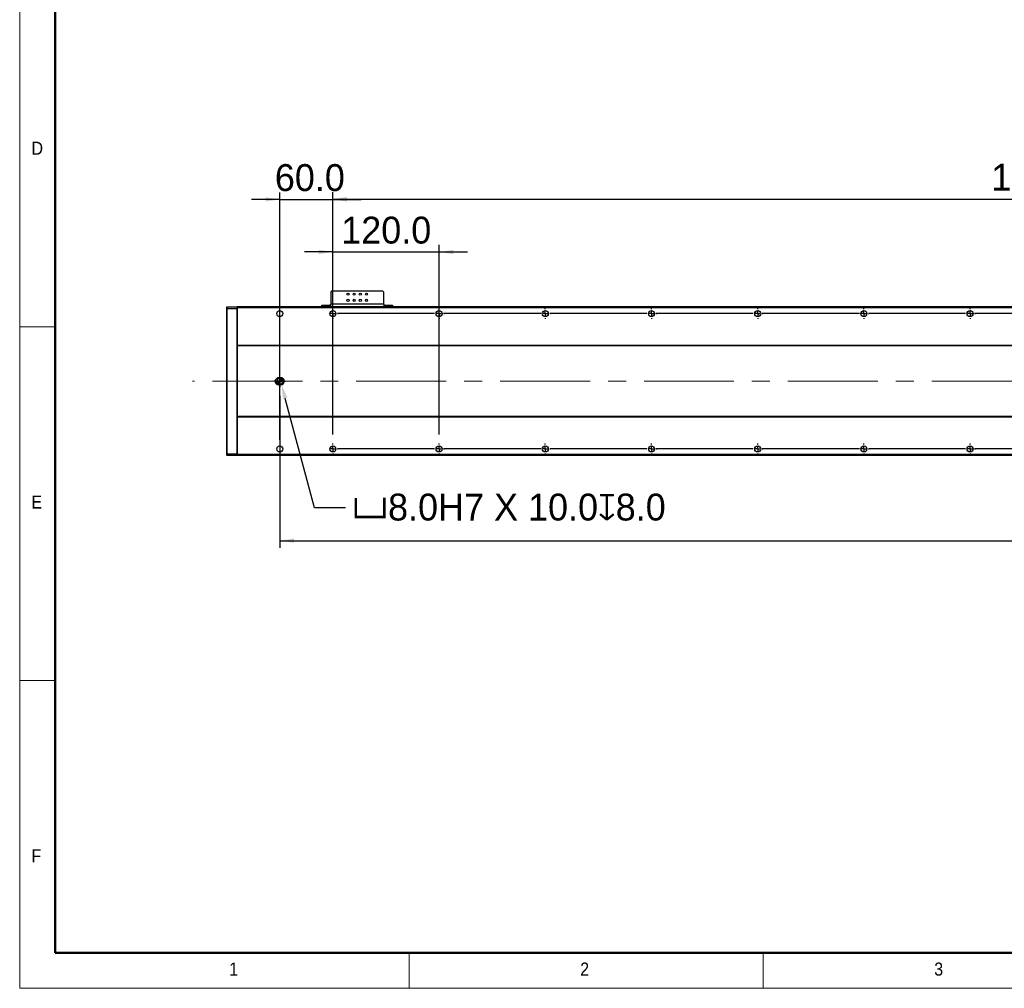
# Model space of a CAD drawing. Header units: millimetres. Extents: x 40 to 3320, y 40 to 2336.
# Tile 1 of 8: x 40 to 1153, y 40 to 1135. Entities that reach past the tile are written whole.
import ezdxf

# ---------------------------------------------------------------- set-up
doc = ezdxf.new("R2010")
doc.units = ezdxf.units.MM
doc.header["$LTSCALE"] = 8
doc.header["$PDSIZE"] = -1
doc.linetypes.add('CENTERX2', pattern=[20.32, 12.7, -2.54, 2.54, -2.54])
doc.layers.add('DIMNS', color=7, linetype='Continuous')
doc.styles.add('SLDTEXTSTYLE0', font='Gothic.ttf', dxfattribs={"width": 0.913})
doc.styles.add('SLDTEXTSTYLE7', font='txt')
doc.dimstyles.new('SLDDIMSTYLE0', dxfattribs={"dimtxt": 30.4, "dimasz": 16, "dimexe": 0, "dimexo": 0.0625, "dimgap": 7.6, "dimtad": 2, "dimdec": 1, "dimrnd": 1e-09, "dimzin": 4, "dimdsep": 46, "dimtxsty": 'SLDTEXTSTYLE7', "dimsah": 1, "dimcen": 0.09, "dimadec": 0, "dimazin": 1, "dimtfac": 1, "dimtdec": 1, "dimtmove": 0, "dimatfit": 0, "dimfxl": 0, "dimfrac": 2, "dimtolj": 1, "dimtzin": 12, "dimarcsym": 0})
doc.dimstyles.new('SLDDIMSTYLE5', dxfattribs={"dimtxt": 30.4, "dimasz": 16, "dimexe": 0, "dimexo": 0.0625, "dimgap": 7.6, "dimtad": 2, "dimdec": 1, "dimrnd": 1e-09, "dimzin": 4, "dimdsep": 46, "dimtxsty": 'SLDTEXTSTYLE7', "dimsah": 1, "dimcen": 0.09, "dimadec": 0, "dimazin": 1, "dimtfac": 1, "dimtdec": 1, "dimtofl": 0, "dimtmove": 0, "dimatfit": 3, "dimfxl": 0, "dimfrac": 2, "dimtolj": 1, "dimtzin": 12, "dimarcsym": 0})
doc.dimstyles.new('SLDDIMSTYLE8', dxfattribs={"dimtxt": 30.4, "dimasz": 16, "dimexe": 0, "dimexo": 0.0625, "dimgap": 7.6, "dimtad": 0, "dimtih": 1, "dimtoh": 1, "dimdec": 1, "dimrnd": 1e-09, "dimzin": 4, "dimdsep": 46, "dimtxsty": 'SLDTEXTSTYLE7', "dimsah": 1, "dimcen": 0, "dimadec": 0, "dimazin": 1, "dimtfac": 1, "dimtdec": 1, "dimtofl": 0, "dimtmove": 0, "dimatfit": 3, "dimfxl": 0, "dimfrac": 2, "dimtolj": 1, "dimtzin": 12, "dimarcsym": 0})

# ---------------------------------------------------------------- blocks, each defined once
blk = doc.blocks.new('_D_19')
at = {"layer": 'DIMNS'}
for p, q in [((393.9, 666), (393.9, 940.3)), ((2313.9, 666), (2313.9, 940.3)), ((393.9, 932.3), (2313.9, 932.3))]:
    blk.add_line(p, q, dxfattribs=at)
for points in [[(393.9, 932.3), (409.9, 929.9), (409.9, 934.7)], [(2313.9, 932.3), (2297.9, 934.7), (2297.9, 929.9)]]:
    blk.add_solid(points, dxfattribs=at)
at = {"layer": 'DIMNS', "char_height": 30.4, "attachment_point": 1, "style": 'SLDTEXTSTYLE7'}
for s, insert in [('1920.0', (1137.9, 972.2)), ('=16×120.0(PITCH)', (1256.7, 972.2))]:
    blk.add_mtext(s, dxfattribs=dict(at, insert=insert))
blk = doc.blocks.new('_D_21')
at = {"layer": 'DIMNS'}
for p, q in [((2373.9, 716.2), (2373.9, 538.1)), ((333.9, 709.7), (333.9, 538.1)), ((333.9, 546.1), (2373.9, 546.1))]:
    blk.add_line(p, q, dxfattribs=at)
for points in [[(333.9, 546.1), (349.9, 543.7), (349.9, 548.5)], [(2373.9, 546.1), (2357.9, 548.5), (2357.9, 543.7)]]:
    blk.add_solid(points, dxfattribs=at)
at = {"layer": 'DIMNS', "insert": (1277, 585.9), "char_height": 30.4, "attachment_point": 1, "style": 'SLDTEXTSTYLE7'}
blk.add_mtext('2040.0', dxfattribs=at)
blk = doc.blocks.new('_D_24')
at = {"layer": 'DIMNS'}
for p, q in [((333.9, 660), (333.9, 939.9)), ((393.9, 666), (393.9, 939.9)), ((333.9, 931.9), (301.9, 931.9)), ((333.9, 931.9), (393.9, 931.9)), ((393.9, 931.9), (425.9, 931.9))]:
    blk.add_line(p, q, dxfattribs=at)
for points in [[(333.9, 931.9), (317.9, 934.3), (317.9, 929.5)], [(393.9, 931.9), (409.9, 929.5), (409.9, 934.3)]]:
    blk.add_solid(points, dxfattribs=at)
at = {"layer": 'DIMNS', "insert": (328.3, 971.8), "char_height": 30.4, "attachment_point": 1, "style": 'SLDTEXTSTYLE7'}
blk.add_mtext('60.0', dxfattribs=at)
blk = doc.blocks.new('_D_26')
at = {"layer": 'DIMNS'}
for p, q in [((393.9, 666), (393.9, 880.5)), ((513.9, 666), (513.9, 880.5)), ((393.9, 872.5), (361.9, 872.5)), ((393.9, 872.5), (513.9, 872.5)), ((513.9, 872.5), (545.9, 872.5))]:
    blk.add_line(p, q, dxfattribs=at)
for points in [[(393.9, 872.5), (377.9, 874.9), (377.9, 870.1)], [(513.9, 872.5), (529.9, 870.1), (529.9, 874.9)]]:
    blk.add_solid(points, dxfattribs=at)
at = {"layer": 'DIMNS', "insert": (403.3, 912.4), "char_height": 30.4, "attachment_point": 1, "style": 'SLDTEXTSTYLE7'}
blk.add_mtext('120.0', dxfattribs=at)
blk = doc.blocks.new('_D_27')
at = {"layer": 'Defpoints', "color": 0}
for p in [(334.9, 726.4), (335.9, 722.5)]:
    blk.add_point(p, dxfattribs=at)
at = {"layer": 'DIMNS', "color": 0, "lineweight": -2}
for p, q in [((373.2, 583.4), (340.1, 707)), ((408.1, 583.4), (373.2, 583.4))]:
    blk.add_line(p, q, dxfattribs=at)
at = {"layer": 'DIMNS', "color": 0}
blk.add_solid([(342.6, 707.7), (337.5, 706.3), (335.9, 722.5)], dxfattribs=at)
at = {"layer": 'DIMNS', "color": 0, "insert": (415.7, 599.3), "char_height": 30.4, "attachment_point": 1, "style": 'SLDTEXTSTYLE7'}
blk.add_mtext('\\A1;{\\fGDT|b0|i0|c134|p2;v}8.0H7 X 10.0{\\fGDT|b0|i0|c134|p2;x}8.0', dxfattribs=at)
blk = doc.blocks.new('SW_CENTERMARKSYMBOL_0')
at = {"layer": 'DIMNS', "color": 0}
for p, q in [((-5.08, 0), (-6.54, 0)), ((0, 0), (-2.54, 0)), ((0, 5.08), (0, 6.54)), ((0, 0), (0, 2.54)), ((0, 0), (0, -2.54)), ((0, 0), (2.54, 0)), ((5.08, 0), (6.54, 0)), ((0, -5.08), (0, -6.54))]:
    blk.add_line(p, q, dxfattribs=at)
blk = doc.blocks.new('SW_CENTERMARKSYMBOL_1')
at = {"layer": 'DIMNS', "color": 0}
for p, q in [((0, 0), (-2.54, 0)), ((0, 5.08), (0, 5.94)), ((0, 0), (0, 2.54)), ((0, 0), (0, -2.54)), ((0, 0), (2.54, 0)), ((5.08, 0), (5.94, 0)), ((114.92, 0), (5.08, 0)), ((114.92, 0), (114.06, 0)), ((120, 0), (117.46, 0)), ((120, 0), (117.46, 0)), ((120, 5.08), (120, 5.94)), ((120, 0), (120, 2.54)), ((120, 0), (120, 2.54)), ((120, 0), (120, -2.54)), ((120, 0), (122.54, 0)), ((120, 0), (120, -2.54)), ((120, 0), (122.54, 0)), ((125.08, 0), (125.94, 0)), ((234.92, 0), (125.08, 0)), ((234.92, 0), (234.06, 0)), ((240, 0), (237.46, 0)), ((240, 0), (237.46, 0)), ((240, 0), (237.46, 0)), ((240, 5.08), (240, 5.94)), ((240, 0), (240, 2.54)), ((240, 0), (240, 2.54)), ((240, 0), (240, 2.54)), ((240, 0), (240, -2.54)), ((240, 0), (242.54, 0)), ((240, 0), (240, -2.54)), ((240, 0), (242.54, 0)), ((240, 0), (240, -2.54)), ((240, 0), (242.54, 0)), ((245.08, 0), (245.94, 0)), ((354.92, 0), (245.08, 0)), ((354.92, 0), (354.06, 0)), ((360, 0), (357.46, 0)), ((360, 0), (357.46, 0)), ((360, 0), (357.46, 0)), ((360, 0), (357.46, 0)), ((360, 5.08), (360, 5.94)), ((360, 0), (360, 2.54)), ((360, 0), (360, 2.54)), ((360, 0), (360, 2.54)), ((360, 0), (360, 2.54)), ((360, 0), (360, -2.54)), ((360, 0), (362.54, 0)), ((360, 0), (360, -2.54)), ((360, 0), (362.54, 0)), ((360, 0), (360, -2.54)), ((360, 0), (362.54, 0)), ((360, 0), (360, -2.54)), ((360, 0), (362.54, 0)), ((365.08, 0), (365.94, 0)), ((474.92, 0), (365.08, 0)), ((474.92, 0), (474.06, 0)), ((480, 0), (477.46, 0)), ((480, 0), (477.46, 0)), ((480, 0), (477.46, 0)), ((480, 0), (477.46, 0)), ((480, 0), (477.46, 0)), ((480, 5.08), (480, 5.94)), ((480, 0), (480, 2.54)), ((480, 0), (480, 2.54)), ((480, 0), (480, 2.54)), ((480, 0), (480, 2.54)), ((480, 0), (480, 2.54)), ((480, 0), (480, -2.54)), ((480, 0), (482.54, 0)), ((480, 0), (480, -2.54)), ((480, 0), (482.54, 0)), ((480, 0), (480, -2.54)), ((480, 0), (482.54, 0)), ((480, 0), (480, -2.54)), ((480, 0), (482.54, 0)), ((480, 0), (480, -2.54)), ((480, 0), (482.54, 0)), ((485.08, 0), (485.94, 0)), ((594.92, 0), (485.08, 0)), ((594.92, 0), (594.06, 0)), ((600, 0), (597.46, 0)), ((600, 0), (597.46, 0)), ((600, 0), (597.46, 0)), ((600, 0), (597.46, 0)), ((600, 0), (597.46, 0)), ((600, 0), (597.46, 0)), ((600, 5.08), (600, 5.94)), ((600, 0), (600, 2.54)), ((600, 0), (600, 2.54)), ((600, 0), (600, 2.54)), ((600, 0), (600, 2.54)), ((600, 0), (600, 2.54)), ((600, 0), (600, 2.54)), ((600, 0), (600, -2.54)), ((600, 0), (602.54, 0)), ((600, 0), (600, -2.54)), ((600, 0), (602.54, 0)), ((600, 0), (600, -2.54)), ((600, 0), (602.54, 0)), ((600, 0), (600, -2.54)), ((600, 0), (602.54, 0)), ((600, 0), (600, -2.54)), ((600, 0), (602.54, 0)), ((600, 0), (600, -2.54)), ((600, 0), (602.54, 0)), ((605.08, 0), (605.94, 0)), ((714.92, 0), (605.08, 0)), ((714.92, 0), (714.06, 0)), ((720, 0), (717.46, 0)), ((720, 0), (717.46, 0)), ((720, 0), (717.46, 0)), ((720, 0), (717.46, 0)), ((720, 0), (717.46, 0)), ((720, 0), (717.46, 0)), ((720, 0), (717.46, 0)), ((720, 5.08), (720, 5.94)), ((720, 0), (720, 2.54)), ((720, 0), (720, 2.54)), ((720, 0), (720, 2.54)), ((720, 0), (720, 2.54)), ((720, 0), (720, 2.54)), ((720, 0), (720, 2.54)), ((720, 0), (720, 2.54)), ((720, 0), (720, -2.54)), ((720, 0), (722.54, 0)), ((720, 0), (720, -2.54)), ((720, 0), (722.54, 0)), ((720, 0), (720, -2.54)), ((720, 0), (722.54, 0)), ((720, 0), (720, -2.54)), ((720, 0), (722.54, 0)), ((720, 0), (720, -2.54)), ((720, 0), (722.54, 0)), ((720, 0), (720, -2.54)), ((720, 0), (722.54, 0)), ((720, 0), (720, -2.54)), ((720, 0), (722.54, 0)), ((725.08, 0), (725.94, 0)), ((834.92, 0), (725.08, 0)), ((0, -5.08), (0, -5.94)), ((120, -5.08), (120, -5.94)), ((240, -5.08), (240, -5.94)), ((360, -5.08), (360, -5.94)), ((480, -5.08), (480, -5.94)), ((600, -5.08), (600, -5.94)), ((720, -5.08), (720, -5.94))]:
    blk.add_line(p, q, dxfattribs=at)
blk = doc.blocks.new('SW_CENTERMARKSYMBOL_2')
at = {"layer": 'DIMNS', "color": 0}
for p, q in [((0, 0), (-2.54, 0)), ((0, 5.08), (0, 5.94)), ((0, 0), (0, 2.54)), ((0, 0), (0, -2.54)), ((0, 0), (2.54, 0)), ((5.08, 0), (5.94, 0)), ((114.92, 0), (5.08, 0)), ((114.92, 0), (114.06, 0)), ((120, 0), (117.46, 0)), ((120, 0), (117.46, 0)), ((120, 5.08), (120, 5.94)), ((120, 0), (120, 2.54)), ((120, 0), (120, 2.54)), ((120, 0), (120, -2.54)), ((120, 0), (122.54, 0)), ((120, 0), (120, -2.54)), ((120, 0), (122.54, 0)), ((125.08, 0), (125.94, 0)), ((234.92, 0), (125.08, 0)), ((234.92, 0), (234.06, 0)), ((240, 0), (237.46, 0)), ((240, 0), (237.46, 0)), ((240, 0), (237.46, 0)), ((240, 5.08), (240, 5.94)), ((240, 0), (240, 2.54)), ((240, 0), (240, 2.54)), ((240, 0), (240, 2.54)), ((240, 0), (240, -2.54)), ((240, 0), (242.54, 0)), ((240, 0), (240, -2.54)), ((240, 0), (242.54, 0)), ((240, 0), (240, -2.54)), ((240, 0), (242.54, 0)), ((245.08, 0), (245.94, 0)), ((354.92, 0), (245.08, 0)), ((354.92, 0), (354.06, 0)), ((360, 0), (357.46, 0)), ((360, 0), (357.46, 0)), ((360, 0), (357.46, 0)), ((360, 0), (357.46, 0)), ((360, 5.08), (360, 5.94)), ((360, 0), (360, 2.54)), ((360, 0), (360, 2.54)), ((360, 0), (360, 2.54)), ((360, 0), (360, 2.54)), ((360, 0), (360, -2.54)), ((360, 0), (362.54, 0)), ((360, 0), (360, -2.54)), ((360, 0), (362.54, 0)), ((360, 0), (360, -2.54)), ((360, 0), (362.54, 0)), ((360, 0), (360, -2.54)), ((360, 0), (362.54, 0)), ((365.08, 0), (365.94, 0)), ((474.92, 0), (365.08, 0)), ((474.92, 0), (474.06, 0)), ((480, 0), (477.46, 0)), ((480, 0), (477.46, 0)), ((480, 0), (477.46, 0)), ((480, 0), (477.46, 0)), ((480, 0), (477.46, 0)), ((480, 5.08), (480, 5.94)), ((480, 0), (480, 2.54)), ((480, 0), (480, 2.54)), ((480, 0), (480, 2.54)), ((480, 0), (480, 2.54)), ((480, 0), (480, 2.54)), ((480, 0), (480, -2.54)), ((480, 0), (482.54, 0)), ((480, 0), (480, -2.54)), ((480, 0), (482.54, 0)), ((480, 0), (480, -2.54)), ((480, 0), (482.54, 0)), ((480, 0), (480, -2.54)), ((480, 0), (482.54, 0)), ((480, 0), (480, -2.54)), ((480, 0), (482.54, 0)), ((485.08, 0), (485.94, 0)), ((594.92, 0), (485.08, 0)), ((594.92, 0), (594.06, 0)), ((600, 0), (597.46, 0)), ((600, 0), (597.46, 0)), ((600, 0), (597.46, 0)), ((600, 0), (597.46, 0)), ((600, 0), (597.46, 0)), ((600, 0), (597.46, 0)), ((600, 5.08), (600, 5.94)), ((600, 0), (600, 2.54)), ((600, 0), (600, 2.54)), ((600, 0), (600, 2.54)), ((600, 0), (600, 2.54)), ((600, 0), (600, 2.54)), ((600, 0), (600, 2.54)), ((600, 0), (600, -2.54)), ((600, 0), (602.54, 0)), ((600, 0), (600, -2.54)), ((600, 0), (602.54, 0)), ((600, 0), (600, -2.54)), ((600, 0), (602.54, 0)), ((600, 0), (600, -2.54)), ((600, 0), (602.54, 0)), ((600, 0), (600, -2.54)), ((600, 0), (602.54, 0)), ((600, 0), (600, -2.54)), ((600, 0), (602.54, 0)), ((605.08, 0), (605.94, 0)), ((714.92, 0), (605.08, 0)), ((714.92, 0), (714.06, 0)), ((720, 0), (717.46, 0)), ((720, 0), (717.46, 0)), ((720, 0), (717.46, 0)), ((720, 0), (717.46, 0)), ((720, 0), (717.46, 0)), ((720, 0), (717.46, 0)), ((720, 0), (717.46, 0)), ((720, 5.08), (720, 5.94)), ((720, 0), (720, 2.54)), ((720, 0), (720, 2.54)), ((720, 0), (720, 2.54)), ((720, 0), (720, 2.54)), ((720, 0), (720, 2.54)), ((720, 0), (720, 2.54)), ((720, 0), (720, 2.54)), ((720, 0), (720, -2.54)), ((720, 0), (722.54, 0)), ((720, 0), (720, -2.54)), ((720, 0), (722.54, 0)), ((720, 0), (720, -2.54)), ((720, 0), (722.54, 0)), ((720, 0), (720, -2.54)), ((720, 0), (722.54, 0)), ((720, 0), (720, -2.54)), ((720, 0), (722.54, 0)), ((720, 0), (720, -2.54)), ((720, 0), (722.54, 0)), ((720, 0), (720, -2.54)), ((720, 0), (722.54, 0)), ((725.08, 0), (725.94, 0)), ((834.92, 0), (725.08, 0)), ((0, -5.08), (0, -5.94)), ((120, -5.08), (120, -5.94)), ((240, -5.08), (240, -5.94)), ((360, -5.08), (360, -5.94)), ((480, -5.08), (480, -5.94)), ((600, -5.08), (600, -5.94)), ((720, -5.08), (720, -5.94))]:
    blk.add_line(p, q, dxfattribs=at)
blk = doc.blocks.new('SW_DOWELSYMBOL_2')
at = {"linetype": 'Continuous', "lineweight": 18}
h = blk.add_hatch(color=0, dxfattribs=at)
edge = h.paths.add_edge_path(flags=0)
edge.add_arc((0, 0), 4, 180, 270)
edge.add_line((0, -4), (0, 0))
edge.add_line((0, 0), (-4, 0))
h = blk.add_hatch(color=0, dxfattribs=at)
edge = h.paths.add_edge_path(flags=0)
edge.add_arc((0, 0), 4, 0, 90)
edge.add_line((0, 4), (0, 0))
edge.add_line((0, 0), (4, 0))
at = {"layer": 'DIMNS', "color": 0}
blk.add_circle((0, 0), 4, dxfattribs=at)
blk = doc.blocks.new('SW_DOWELSYMBOL_3')
at = {"linetype": 'Continuous', "lineweight": 18}
h = blk.add_hatch(color=0, dxfattribs=at)
edge = h.paths.add_edge_path(flags=0)
edge.add_arc((0, 0), 4, 180, 270)
edge.add_line((0, -4), (0, 0))
edge.add_line((0, 0), (-4, 0))
h = blk.add_hatch(color=0, dxfattribs=at)
edge = h.paths.add_edge_path(flags=0)
edge.add_arc((0, 0), 4, 0, 90)
edge.add_line((0, 4), (0, 0))
edge.add_line((0, 0), (4, 0))
at = {"layer": 'DIMNS', "color": 0}
blk.add_circle((0, 0), 4, dxfattribs=at)

msp = doc.modelspace()

# ---------------------------------------------------------------- linework, layer by layer
at = {"color": 7, "linetype": 'Continuous', "lineweight": 18}
for p, q in [((40, 2336), (40, 40)), ((80, 2296), (80, 80)), ((40, 788), (80, 788)), ((80, 388), (40, 388)), ((80, 80), (3280, 80)), ((480, 40), (480, 80)), ((880, 80), (880, 40)), ((984, 80), (3280, 80)), ((40, 40), (3320, 40))]:
    msp.add_line(p, q, dxfattribs=at)
at = {"color": 7, "linetype": 'Continuous', "lineweight": 50}
for p, q in [((80, 2296), (80, 80)), ((80, 80), (3280, 80))]:
    msp.add_line(p, q, dxfattribs=at)
at = {"color": 7, "linetype": 'Continuous', "lineweight": 25}
for p, q in [((392.38, 828.15), (391.38, 827.15)), ((391.38, 827.15), (391.38, 813.35)), ((450.38, 828.15), (392.38, 828.15)), ((451.38, 827.15), (450.38, 828.15)), ((451.38, 813.35), (451.38, 827.15)), ((381.38, 810.35), (381.38, 812.35)), ((381.38, 812.35), (382.38, 812.35)), ((382.38, 812.35), (382.38, 810.35)), ((382.38, 812.35), (390.38, 812.35)), ((390.38, 812.35), (390.38, 810.35)), ((391.38, 812.35), (390.38, 812.35)), ((451.38, 813.35), (391.38, 813.35)), ((391.38, 810.35), (391.38, 813.35)), ((451.38, 813.35), (451.38, 810.35)), ((452.38, 812.35), (451.38, 812.35)), ((452.38, 812.35), (452.38, 810.35)), ((452.38, 812.35), (460.38, 812.35)), ((460.38, 810.35), (460.38, 812.35)), ((460.38, 812.35), (461.38, 812.35)), ((461.38, 812.35), (461.38, 810.35)), ((273.88, 810.05), (274.18, 810.35)), ((273.88, 808.23), (273.88, 810.05)), ((273.88, 808.23), (274.18, 808.35)), ((273.88, 644.48), (273.88, 808.23)), ((274.18, 810.35), (274.18, 808.35)), ((274.18, 810.35), (285.58, 810.35)), ((274.18, 808.35), (274.18, 644.35)), ((285.58, 808.35), (274.18, 808.35)), ((285.58, 808.35), (285.58, 810.35)), ((285.88, 810.05), (285.58, 810.35)), ((285.58, 644.35), (285.58, 808.35)), ((285.88, 808.23), (285.58, 808.35)), ((2421.88, 810.35), (285.88, 810.35)), ((285.88, 810.35), (285.88, 809.35)), ((2421.88, 809.35), (285.88, 809.35)), ((285.88, 809.35), (285.88, 766.85)), ((2421.88, 766.85), (285.88, 766.85)), ((285.88, 766.85), (285.88, 766.35)), ((2421.88, 766.35), (285.88, 766.35)), ((285.88, 766.35), (285.88, 686.35)), ((334.88, 730.35), (332.88, 730.35)), ((332.88, 722.35), (334.88, 722.35)), ((2421.88, 686.35), (285.88, 686.35)), ((285.88, 686.35), (285.88, 685.85)), ((2421.88, 685.85), (285.88, 685.85)), ((285.88, 685.85), (285.88, 643.35)), ((273.88, 642.65), (273.88, 644.48)), ((273.88, 644.48), (274.18, 644.35)), ((273.88, 642.65), (274.18, 642.35)), ((274.18, 644.35), (274.18, 642.35)), ((274.18, 644.35), (285.58, 644.35)), ((285.58, 642.35), (274.18, 642.35)), ((285.88, 644.48), (285.58, 644.35)), ((285.58, 642.35), (285.58, 644.35)), ((285.88, 642.65), (285.58, 642.35)), ((2421.88, 643.35), (285.88, 643.35)), ((285.88, 643.35), (285.88, 642.35)), ((2421.88, 642.35), (285.88, 642.35))]:
    msp.add_line(p, q, dxfattribs=at)
for centre, radius in [((410.88, 824.85), 1.25), ((417.88, 824.85), 1.25), ((424.88, 824.85), 1.25), ((431.88, 824.85), 1.25), ((410.88, 817.85), 1.25), ((417.88, 817.85), 1.25), ((424.88, 817.85), 1.25), ((431.88, 817.85), 1.25), ((333.88, 802.85), 3.4), ((393.88, 802.85), 3.4), ((513.88, 802.85), 3.4), ((633.88, 802.85), 3.4), ((753.88, 802.85), 3.4), ((873.88, 802.85), 3.4), ((993.88, 802.85), 3.4), ((1113.88, 802.85), 3.4), ((333.88, 649.85), 3.4), ((393.88, 649.85), 3.4), ((513.88, 649.85), 3.4), ((633.88, 649.85), 3.4), ((753.88, 649.85), 3.4), ((873.88, 649.85), 3.4), ((993.88, 649.85), 3.4), ((1113.88, 649.85), 3.4)]:
    msp.add_circle(centre, radius, dxfattribs=at)
for centre, start, end in [((332.88, 726.35), 90, 270), ((334.88, 726.35), 270, 90)]:
    msp.add_arc(centre, 4, start, end, dxfattribs=at)
at = {"layer": 'DIMNS', "linetype": 'CENTERX2', "lineweight": 18}
msp.add_line((2472.68, 726.35), (235.08, 726.35), dxfattribs=at)

# ---------------------------------------------------------------- block references
at = {"layer": 'DIMNS'}
for name, p in [('SW_CENTERMARKSYMBOL_1', (393.88, 802.85)), ('SW_CENTERMARKSYMBOL_0', (333.88, 726.35)), ('SW_DOWELSYMBOL_2', (332.88, 726.35)), ('SW_DOWELSYMBOL_3', (334.88, 726.35)), ('SW_CENTERMARKSYMBOL_2', (393.88, 649.85))]:
    msp.add_blockref(name, p, dxfattribs=at)

# ---------------------------------------------------------------- texts
at = {"color": 7, "linetype": 'Continuous', "lineweight": 0, "char_height": 14.82, "attachment_point": 1, "style": 'SLDTEXTSTYLE0'}
for s, insert in [('D', (53.33, 997.17)), ('E', (53.33, 597.17)), ('F', (53.33, 197.17)), ('1', (276.67, 69.17)), ('2', (673.33, 69.17)), ('3', (1073.33, 69.17))]:
    msp.add_mtext(s, dxfattribs=dict(at, insert=insert))

# ---------------------------------------------------------------- dimensions: what is measured, and where the dimension line sits
at = {"layer": 'DIMNS'}
for base, p1, p2, picture, middle in [((393.88, 931.91), (333.88, 649.85), (393.88, 655.79), '_D_24', (365.71, 931.91)), ((513.88, 872.54), (393.88, 655.79), (513.88, 655.79), '_D_26', (451.74, 872.54))]:
    dim = msp.add_linear_dim(base=base, p1=p1, p2=p2, dimstyle='SLDDIMSTYLE0', dxfattribs=at)
    dim.commit()
    dim.dimension.update_dxf_attribs({"geometry": picture, "text_midpoint": middle, "dimtype": 160})
dim = msp.add_linear_dim(base=(2313.88, 932.35), p1=(393.88, 655.79), p2=(2313.88, 655.79), text='<>=16×120.0(PITCH)', dimstyle='SLDDIMSTYLE5', dxfattribs=at)
dim.commit()
dim.dimension.update_dxf_attribs({"geometry": '_D_19', "text_midpoint": (1362.66, 932.35), "dimtype": 160})
dim = msp.add_linear_dim(base=(2373.88, 546.05), p1=(333.88, 719.81), p2=(2373.88, 726.35), angle=0, dimstyle='SLDDIMSTYLE5', dxfattribs=at)
dim.commit()
dim.dimension.update_dxf_attribs({"geometry": '_D_21', "text_midpoint": (1336.45, 546.05), "dimtype": 160})
dim = msp.add_radius_dim(center=(334.88, 726.35), mpoint=(335.92, 722.49), text='{\\fGDT|b0|i0|c134|p2;v}8.0H7 X 10.0{\\fGDT|b0|i0|c134|p2;x}8.0', dimstyle='SLDDIMSTYLE8', override={"dimpost": '<>'}, dxfattribs=at)
dim.commit()
dim.dimension.update_dxf_attribs({"geometry": '_D_27', "text_midpoint": (614.8, 583.43), "dimtype": 164})

doc.saveas('drawing.dxf')
